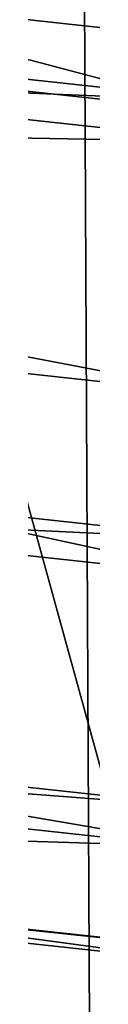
# Model space of a CAD drawing. Header units: millimetres. Extents: x -4.88 to 4.89, y -4.29 to 5.48.
# Tile 159 of 256: x -0.00205 to -0.0007, y -0.59804 to -0.5745. Entities that reach past the tile are written whole.
import ezdxf

# ---------------------------------------------------------------- set-up
doc = ezdxf.new("R2010")
doc.units = ezdxf.units.MM
doc.layers.get('0').update_dxf_attribs({"true_color": 0x5890e1})

msp = doc.modelspace()

# ---------------------------------------------------------------- meshes
at = {"color": 206, "true_color": 0x6c0888}
mesh = msp.add_polyface(dxfattribs=at)
corners = [(-4.61817455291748, 0.5942677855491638, 63.11192321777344), (-0.3076751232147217, 0.5942677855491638, 63.11192321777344), (-0.3070552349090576, 0.5745411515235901, 63.11192321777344), (-0.3076751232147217, 0.5942676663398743, 63.64631652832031), (-0.3070552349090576, 0.5745410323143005, 63.64631652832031), (-4.492310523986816, 0.3112271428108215, 63.62292098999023), (-4.609048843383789, 0.3038826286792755, 63.11192321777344), (-0.3051979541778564, 0.5548924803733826, 63.11192321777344), (-0.3051979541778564, 0.554892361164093, 63.64631652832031), (-4.46566104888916, 0.02930366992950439, 63.62292098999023), (-4.581707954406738, 0.01464360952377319, 63.11192321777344), (-0.3021106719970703, 0.5353990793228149, 63.11192321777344), (-0.3021106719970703, 0.5353990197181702, 63.64631652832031), (-4.421361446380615, -0.2503901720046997, 63.62292098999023), (-4.536259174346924, -0.2723079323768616, 63.11192321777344), (-0.2978050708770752, 0.5161380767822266, 63.11192321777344), (-0.2978050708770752, 0.5161380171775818, 63.64631652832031), (-4.359587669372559, -0.5267506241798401, 63.62292098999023), (-4.472882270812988, -0.5558395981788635, 63.11192321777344), (-0.2922987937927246, 0.4971854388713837, 63.11192321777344), (-0.2922987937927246, 0.4971853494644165, 63.64631652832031), (-4.280582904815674, -0.7986868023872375, 63.62292098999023), (-0.2856135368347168, 0.4786157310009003, 63.64631652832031), (-0.2856135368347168, 0.4786158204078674, 63.11192321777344), (-0.2777750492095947, 0.4605026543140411, 63.64631652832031), (-0.2777755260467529, 0.4605027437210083, 63.11192321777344), (-0.268815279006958, 0.4429174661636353, 63.64631652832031), (-0.268815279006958, 0.44291752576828, 63.11192321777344), (-0.2587685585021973, 0.4259296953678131, 63.64631652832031), (-0.2587685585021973, 0.4259297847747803, 63.11192321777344), (-0.2476754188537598, 0.4096059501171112, 63.64631652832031), (-0.2476754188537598, 0.4096060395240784, 63.11192321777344), (-0.2355785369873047, 0.394011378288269, 63.64631652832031), (-0.2355785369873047, 0.3940114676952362, 63.11192321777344), (-0.2225267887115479, 0.3792068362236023, 63.64631652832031), (-0.2225267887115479, 0.3792069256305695, 63.11192321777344), (-0.2085716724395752, 0.3652509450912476, 63.64631652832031), (-0.2085716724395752, 0.3652510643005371, 63.11192321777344), (-0.1937670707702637, 0.3521991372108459, 63.64631652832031), (-0.1937670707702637, 0.3521992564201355, 63.11192321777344), (-0.1781723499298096, 0.3401025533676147, 63.64631271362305), (-0.1781723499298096, 0.3401026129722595, 63.11192321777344), (-0.161848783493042, 0.3290092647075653, 63.64631652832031), (-0.161848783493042, 0.3290091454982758, 63.11192321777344), (-0.1448607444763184, 0.3189625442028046, 63.64631652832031), (-0.1448607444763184, 0.318962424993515, 63.11192321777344), (-0.1272754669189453, 0.310002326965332, 63.64631652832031), (-0.1272754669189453, 0.3100021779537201, 63.11192321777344), (-0.1091625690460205, 0.3021639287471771, 63.64631652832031), (-0.1091625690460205, 0.3021638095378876, 63.11192321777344), (-0.09059309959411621, 0.295478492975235, 63.64631652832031), (-0.09059309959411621, 0.2954785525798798, 63.11192321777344), (-0.0716402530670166, 0.2899720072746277, 63.64631652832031), (-0.0716402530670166, 0.2899720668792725, 63.11192321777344), (-0.05237913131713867, 0.2856671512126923, 63.64631652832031), (-0.05237936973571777, 0.285667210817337, 63.11192321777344), (-0.03288602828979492, 0.2825792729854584, 63.64631652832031), (-0.03288602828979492, 0.2825789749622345, 63.11192321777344), (-0.01323723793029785, 0.2807220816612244, 63.64631652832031), (-0.01323723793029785, 0.2807217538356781, 63.11192321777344), (0.006489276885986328, 0.2801022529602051, 63.64631652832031), (0.006489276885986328, 0.2801019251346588, 63.11192321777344)]
mesh.append_faces([[corners[k] for k in face] for face in [(1, 4, 2), (3, 5, 4), (2, 8, 7), (4, 9, 8), (7, 12, 11), (8, 13, 12), (11, 16, 15), (12, 17, 16), (15, 20, 19), (16, 21, 20), (19, 22, 23), (23, 24, 25), (25, 26, 27), (27, 28, 29), (29, 30, 31), (31, 32, 33), (33, 34, 35), (35, 36, 37), (37, 38, 39), (39, 40, 41), (41, 42, 43), (43, 44, 45), (45, 46, 47), (47, 48, 49), (49, 50, 51), (51, 52, 53), (53, 54, 55), (55, 56, 57), (57, 58, 59), (59, 60, 61)]], dxfattribs={"vtx0": -1, "color": 206})
mesh.append_faces([[corners[k] for k in face] for face in [(0, 1, 2), (1, 3, 4), (6, 2, 7), (2, 4, 8), (10, 7, 11), (7, 8, 12), (14, 11, 15), (11, 12, 16), (18, 15, 19), (15, 16, 20), (19, 20, 22), (23, 22, 24), (25, 24, 26), (27, 26, 28), (29, 28, 30), (31, 30, 32), (33, 32, 34), (35, 34, 36), (37, 36, 38), (39, 38, 40), (41, 40, 42), (43, 42, 44), (45, 44, 46), (47, 46, 48), (49, 48, 50), (51, 50, 52), (53, 52, 54), (55, 54, 56), (57, 56, 58), (59, 58, 60)]], dxfattribs={"vtx2": -1, "color": 206})
mesh = msp.add_polyface(dxfattribs=at)
corners = [(-4.391827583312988, -0.8348321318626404, 63.11192321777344), (-0.2922987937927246, 0.4971854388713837, 63.11192321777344), (-0.2856135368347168, 0.4786158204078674, 63.11192321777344), (-0.2922987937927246, 0.4971853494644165, 63.64631652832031), (-4.184659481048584, -1.065125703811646, 63.62292098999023), (-0.2856135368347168, 0.4786157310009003, 63.64631652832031), (-4.29341459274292, -1.108184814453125, 63.11192321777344), (-0.2777755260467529, 0.4605027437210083, 63.11192321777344), (-4.072195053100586, -1.325015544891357, 63.62292098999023), (-0.2777750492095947, 0.4605026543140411, 63.64631652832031), (-4.178031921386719, -1.374818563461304, 63.11192321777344), (-0.268815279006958, 0.44291752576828, 63.11192321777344), (-3.943633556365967, -1.577331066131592, 63.62292098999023), (-0.268815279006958, 0.4429174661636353, 63.64631652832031), (-4.046134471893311, -1.633681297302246, 63.11192321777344), (-0.2587685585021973, 0.4259297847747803, 63.11192321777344), (-3.799483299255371, -1.821076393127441, 63.62292098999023), (-0.2587685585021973, 0.4259296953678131, 63.64631652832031), (-3.89824366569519, -1.883751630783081, 63.11192321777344), (-0.2476754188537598, 0.4096060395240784, 63.11192321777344), (-3.640312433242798, -2.055289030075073, 63.62292098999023), (-0.2476754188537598, 0.4096059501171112, 63.64631652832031), (-3.734942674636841, -2.124041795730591, 63.11192321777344), (-0.2355785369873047, 0.3940114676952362, 63.11192321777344), (-3.46674919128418, -2.279045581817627, 63.62292098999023), (-0.2355785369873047, 0.394011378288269, 63.64631652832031), (-3.556875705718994, -2.353604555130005, 63.11192321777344), (-0.2225267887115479, 0.3792069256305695, 63.11192321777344), (-3.279478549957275, -2.491462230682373, 63.62292098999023), (-0.2225267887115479, 0.3792068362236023, 63.64631652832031), (-3.364745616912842, -2.571532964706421, 63.11192321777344), (-0.2085716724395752, 0.3652510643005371, 63.11192321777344), (-3.079240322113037, -2.69170069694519, 63.62292098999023), (-0.2085716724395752, 0.3652509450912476, 63.64631652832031), (-3.159311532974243, -2.776967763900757, 63.11192321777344), (-0.1937670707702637, 0.3521992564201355, 63.11192321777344), (-2.866823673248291, -2.878971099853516, 63.62292098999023), (-0.1937670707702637, 0.3521991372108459, 63.64631652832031), (-2.941382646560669, -2.969097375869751, 63.11192321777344), (-0.1781723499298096, 0.3401026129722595, 63.11192321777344), (-2.643067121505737, -3.052534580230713, 63.62292098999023), (-0.1781723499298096, 0.3401025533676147, 63.64631271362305), (-2.711820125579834, -3.147164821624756, 63.11192321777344), (-0.161848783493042, 0.3290091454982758, 63.11192321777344), (-2.471529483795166, -3.310465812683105, 63.11192321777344), (-2.408854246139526, -3.211705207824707, 63.62292098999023), (-0.161848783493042, 0.3290092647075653, 63.64631652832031), (-0.1448607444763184, 0.318962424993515, 63.11192321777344), (-2.22145938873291, -3.458357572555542, 63.11192321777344), (-2.165109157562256, -3.355855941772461, 63.62292098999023), (-0.1448607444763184, 0.3189625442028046, 63.64631652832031), (-0.1272754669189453, 0.3100021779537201, 63.11192321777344), (-1.962596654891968, -3.590254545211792, 63.11192321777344), (-1.912793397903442, -3.484417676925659, 63.62292098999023), (-0.1272754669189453, 0.310002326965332, 63.64631652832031), (-0.1091625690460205, 0.3021638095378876, 63.11192321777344), (-1.695963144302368, -3.705637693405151, 63.11192321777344), (-1.652904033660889, -3.596882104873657, 63.62292098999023), (-0.1091625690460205, 0.3021639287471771, 63.64631652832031), (-0.09059309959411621, 0.2954785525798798, 63.11192321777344), (-1.422610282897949, -3.804050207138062, 63.11192321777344), (-1.386464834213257, -3.692805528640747, 63.62292098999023), (-0.09059309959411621, 0.295478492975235, 63.64631652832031), (-0.0716402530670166, 0.2899720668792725, 63.11192321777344), (-1.143618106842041, -3.88510537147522, 63.11192321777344), (-1.114529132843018, -3.771810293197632, 63.62292098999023), (-0.0716402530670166, 0.2899720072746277, 63.64631652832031), (-0.05237936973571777, 0.285667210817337, 63.11192321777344), (-0.8600859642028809, -3.948482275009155, 63.11192321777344), (-0.8381679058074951, -3.833584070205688, 63.62292098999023), (-0.05237913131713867, 0.2856671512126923, 63.64631652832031), (-0.03288602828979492, 0.2825789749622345, 63.11192321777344), (-0.573134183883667, -3.99393105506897, 63.11192321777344), (-0.558474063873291, -3.877884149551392, 63.62292098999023), (-0.03288602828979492, 0.2825792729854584, 63.64631652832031), (-0.01323723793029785, 0.2807217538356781, 63.11192321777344), (-0.2765510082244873, -3.90453314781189, 63.62292098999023), (-0.01323723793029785, 0.2807220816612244, 63.64631652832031), (-0.28389573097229, -4.0212721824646, 63.11192321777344), (0.006489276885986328, 0.2801019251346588, 63.11192321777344), (0.00648951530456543, -3.913428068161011, 63.62292098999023), (0.006489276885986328, 0.2801022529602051, 63.64631652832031)]
mesh.append_faces([[corners[k] for k in face] for face in [(3, 4, 5), (5, 8, 9), (9, 12, 13), (13, 16, 17), (17, 20, 21), (21, 24, 25), (25, 28, 29), (29, 32, 33), (33, 36, 37), (37, 40, 41), (42, 43, 44), (41, 45, 46), (44, 47, 48), (46, 49, 50), (48, 51, 52), (50, 53, 54), (52, 55, 56), (54, 57, 58), (56, 59, 60), (58, 61, 62), (60, 63, 64), (62, 65, 66), (64, 67, 68), (66, 69, 70), (68, 71, 72), (70, 73, 74), (74, 76, 77), (77, 80, 81)]], dxfattribs={"vtx0": -1, "color": 206})
mesh.append_faces([[corners[k] for k in face] for face in [(0, 1, 2), (6, 2, 7), (10, 7, 11), (14, 11, 15), (18, 15, 19), (22, 19, 23), (26, 23, 27), (30, 27, 31), (34, 31, 35), (38, 35, 39), (37, 36, 40), (42, 39, 43), (41, 40, 45), (44, 43, 47), (46, 45, 49), (48, 47, 51), (50, 49, 53), (52, 51, 55), (54, 53, 57), (56, 55, 59), (58, 57, 61), (60, 59, 63), (62, 61, 65), (64, 63, 67), (66, 65, 69), (68, 67, 71), (70, 69, 73), (72, 71, 75), (74, 73, 76), (78, 75, 79), (77, 76, 80)]], dxfattribs={"vtx2": -1, "color": 206})
mesh = msp.add_polyface(dxfattribs=at)
corners = [(-1.183853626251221, -4.041811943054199, 63.15747451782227), (-0.8883390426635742, -4.096590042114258, 63.15002822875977), (-0.89040207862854, -4.107405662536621, 63.15747451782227), (-1.18111515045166, -4.031147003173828, 63.15002822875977), (-0.8861451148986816, -4.085089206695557, 63.14316177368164), (-1.178203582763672, -4.019806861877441, 63.14316177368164), (-0.8838181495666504, -4.072889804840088, 63.13690185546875), (-1.175114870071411, -4.007777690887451, 63.13690185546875), (-0.881354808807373, -4.059978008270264, 63.13127517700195), (-1.17184591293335, -3.99504542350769, 63.13127517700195), (-0.8787531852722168, -4.046339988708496, 63.12630844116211), (-1.168393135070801, -3.981597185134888, 63.12630844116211), (-0.8760104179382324, -4.031961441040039, 63.12203216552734), (-1.164752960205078, -3.967419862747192, 63.12203216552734), (-0.8731238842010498, -4.016829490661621, 63.11847305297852), (-1.160921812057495, -3.952498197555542, 63.11847305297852), (-0.8700907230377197, -4.00092887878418, 63.11565399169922), (-1.156896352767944, -3.936820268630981, 63.11565399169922), (-0.8669083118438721, -3.984246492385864, 63.11360168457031), (-1.15267276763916, -3.920370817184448, 63.11360168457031), (-0.8635745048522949, -3.966768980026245, 63.11235046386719), (-1.148247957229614, -3.903136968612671, 63.11235046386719), (-0.8600859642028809, -3.948482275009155, 63.11192321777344), (-1.114529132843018, -3.771810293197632, 63.62292098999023), (-0.8644692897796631, -3.971461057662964, 63.97383117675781), (-0.8381679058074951, -3.833584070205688, 63.62292098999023), (-1.149435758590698, -3.907763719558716, 63.97383117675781), (-0.8557019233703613, -3.925502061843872, 65.01727294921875), (-1.137799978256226, -3.862445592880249, 65.01727294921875), (-0.9083049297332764, -4.201255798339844, 65.22996520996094), (-0.5873603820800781, -4.106542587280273, 63.13127517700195), (-0.5856201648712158, -4.092767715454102, 63.12630844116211), (-0.5837855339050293, -4.078245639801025, 63.12203216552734), (-0.5818548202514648, -4.062962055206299, 63.11847305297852), (-0.5798261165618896, -4.046902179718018, 63.11565399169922), (-0.5776975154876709, -4.030053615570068, 63.11360168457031), (-0.575467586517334, -4.012401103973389, 63.11235046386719), (-0.573134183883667, -3.99393105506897, 63.11192321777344), (-0.576066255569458, -4.017139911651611, 63.97383117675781), (-0.558474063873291, -3.877884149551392, 63.62292098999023), (-0.5702018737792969, -3.970721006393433, 65.01727294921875), (-0.6053860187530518, -4.249233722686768, 65.22996520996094), (-0.2882645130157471, -4.090713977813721, 63.11847305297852), (-0.287247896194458, -4.074559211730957, 63.11565399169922), (-0.2861816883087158, -4.057609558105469, 63.11360168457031), (-0.2850644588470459, -4.039852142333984, 63.11235046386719), (-0.28389573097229, -4.0212721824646, 63.11192321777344), (-0.01323723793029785, 0.2807217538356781, 63.11192321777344), (-0.2853641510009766, -4.044619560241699, 63.97383117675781), (-0.2765510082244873, -3.90453314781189, 63.62292098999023), (-0.282426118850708, -3.997923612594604, 65.01727294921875), (-0.3000528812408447, -4.278096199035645, 65.22996520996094), (0.00648951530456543, -4.083790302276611, 63.11565399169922), (0.00648951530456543, -4.066807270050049, 63.11360168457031), (0.00648951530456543, -4.049014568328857, 63.11235046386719), (0.00648951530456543, -4.030397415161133, 63.11192321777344), (0.006489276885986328, 0.2801019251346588, 63.11192321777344), (0.00648951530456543, -4.053791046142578, 63.97383117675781), (0.00648951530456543, -3.913428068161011, 63.62292098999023), (0.006489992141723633, -4.007003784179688, 65.01727294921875)]
mesh.append_faces([[corners[k] for k in face] for face in [(0, 1, 2), (3, 4, 1), (5, 6, 4), (7, 8, 6), (9, 10, 8), (11, 12, 10), (13, 14, 12), (15, 16, 14), (17, 18, 16), (19, 20, 18), (21, 22, 20), (23, 24, 25), (26, 27, 24), (28, 29, 27), (10, 32, 31), (12, 33, 32), (14, 34, 33), (16, 35, 34), (18, 36, 35), (20, 37, 36), (25, 38, 39), (24, 40, 38), (27, 41, 40), (33, 43, 42), (34, 44, 43), (35, 45, 44), (36, 46, 45), (37, 47, 46), (39, 48, 49), (38, 50, 48), (40, 51, 50), (43, 53, 52), (44, 54, 53), (45, 55, 54), (46, 56, 55), (49, 57, 58), (48, 59, 57)]], dxfattribs={"vtx0": -1, "color": 206})
mesh.append_faces([[corners[k] for k in face] for face in [(6, 8, 30), (8, 10, 31), (10, 12, 32), (12, 14, 33), (14, 16, 34), (16, 18, 35), (18, 20, 36), (20, 22, 37), (25, 24, 38), (24, 27, 40), (32, 33, 42), (33, 34, 43), (34, 35, 44), (35, 36, 45), (36, 37, 46), (39, 38, 48), (38, 40, 50), (42, 43, 52), (43, 44, 53), (44, 45, 54), (45, 46, 55), (49, 48, 57), (48, 50, 59)]], dxfattribs={"vtx2": -1, "color": 206})
mesh = msp.add_polyface(dxfattribs=at)
corners = [(1.192092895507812e-07, -0.7661779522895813, -7.897031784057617), (1.192092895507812e-07, -0.05204856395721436, -7.897032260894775), (-0.003268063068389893, -0.05194587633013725, -7.897032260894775), (5.960464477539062e-08, -0.05204861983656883, -8.298449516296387), (-0.003268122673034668, -0.05194593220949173, -8.298449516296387), (-0.04689186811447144, -0.7453257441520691, -8.280876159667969), (-0.04810869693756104, -0.7646660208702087, -7.897031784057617), (-0.006523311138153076, -0.05163818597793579, -7.897032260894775), (-0.006523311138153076, -0.05163824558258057, -8.298449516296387), (-0.09359872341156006, -0.7409106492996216, -8.280876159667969), (-0.09602749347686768, -0.7601364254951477, -7.897031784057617), (-0.009752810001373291, -0.05112673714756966, -7.897032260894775), (-0.009752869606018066, -0.05112673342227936, -8.298449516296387), (-0.1399362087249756, -0.7335715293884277, -8.280876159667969), (-0.1435673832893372, -0.7526067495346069, -7.897031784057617), (-0.01294386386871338, -0.05041338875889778, -7.897032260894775), (-0.01294386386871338, -0.05041338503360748, -8.298449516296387), (-0.1857213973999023, -0.7233372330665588, -8.280876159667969), (-0.1905406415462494, -0.7421069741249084, -7.897031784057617), (-0.01608377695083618, -0.04950118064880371, -7.897032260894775), (-0.01608377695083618, -0.04950117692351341, -8.298449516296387), (-0.2307736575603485, -0.7102484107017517, -8.280876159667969), (-0.01916021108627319, -0.04839358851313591, -8.298449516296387), (-0.01916021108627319, -0.04839355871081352, -7.897032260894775), (-0.02216100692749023, -0.04709501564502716, -8.298449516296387), (-0.02216100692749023, -0.04709498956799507, -7.897032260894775), (-0.02507448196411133, -0.04561061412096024, -8.298449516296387), (-0.02507442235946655, -0.04561058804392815, -7.897032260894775), (-0.02788877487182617, -0.04394615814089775, -8.298449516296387), (-0.02788877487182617, -0.04394612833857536, -7.897032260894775), (-0.0305931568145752, -0.04210827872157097, -8.298449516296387), (-0.0305931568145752, -0.04210828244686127, -7.897032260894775), (-0.03317677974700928, -0.04010424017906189, -8.298449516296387), (-0.03317677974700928, -0.04010424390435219, -7.897032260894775), (-0.03562945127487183, -0.03794191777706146, -8.298449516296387), (-0.03562945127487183, -0.03794192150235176, -7.897032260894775), (-0.03794163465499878, -0.03562984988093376, -8.298449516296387), (-0.037941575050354, -0.03562985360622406, -7.897032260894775), (-0.0401039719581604, -0.03317718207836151, -8.298449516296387), (-0.04010385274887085, -0.03317718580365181, -7.897032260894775), (-0.04210799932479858, -0.03059359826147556, -8.298449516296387), (-0.04210799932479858, -0.03059360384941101, -7.897032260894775), (-0.04394590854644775, -0.02788917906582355, -8.298449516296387), (-0.04394584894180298, -0.027889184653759, -7.897032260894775), (-0.04561030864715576, -0.02507478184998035, -8.298449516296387), (-0.04561024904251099, -0.0250747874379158, -7.897032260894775), (-0.04709476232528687, -0.02216143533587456, -8.298449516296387), (-0.04709476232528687, -0.02216144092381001, -7.897032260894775), (-0.04839342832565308, -0.01916060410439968, -8.298449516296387), (-0.04839342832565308, -0.01916060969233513, -7.897032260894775), (-0.04950094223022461, -0.01608413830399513, -8.298449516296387), (-0.04950094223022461, -0.01608414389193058, -7.897032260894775), (-0.05041319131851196, -0.01294419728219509, -8.298449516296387), (-0.05041319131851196, -0.01294420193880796, -7.897032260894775), (-0.05112648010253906, -0.009753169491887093, -8.298449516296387), (-0.05112648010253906, -0.009753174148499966, -7.897032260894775), (-0.05163800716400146, -0.006523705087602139, -8.298449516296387), (-0.05163800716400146, -0.006523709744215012, -7.897032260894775), (-0.05194568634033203, -0.003268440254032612, -8.298449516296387), (-0.05194568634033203, -0.003268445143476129, -7.897032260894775), (-0.05204838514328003, -3.08565432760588e-07, -8.298449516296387), (-0.05204838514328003, -3.121929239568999e-07, -7.897032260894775)]
mesh.append_faces([[corners[k] for k in face] for face in [(1, 4, 2), (3, 5, 4), (2, 8, 7), (4, 9, 8), (7, 12, 11), (8, 13, 12), (11, 16, 15), (12, 17, 16), (15, 20, 19), (16, 21, 20), (19, 22, 23), (23, 24, 25), (25, 26, 27), (27, 28, 29), (29, 30, 31), (31, 32, 33), (33, 34, 35), (35, 36, 37), (37, 38, 39), (39, 40, 41), (41, 42, 43), (43, 44, 45), (45, 46, 47), (47, 48, 49), (49, 50, 51), (51, 52, 53), (53, 54, 55), (55, 56, 57), (57, 58, 59), (59, 60, 61)]], dxfattribs={"vtx0": -1, "color": 206})
mesh.append_faces([[corners[k] for k in face] for face in [(0, 1, 2), (1, 3, 4), (6, 2, 7), (2, 4, 8), (10, 7, 11), (7, 8, 12), (14, 11, 15), (11, 12, 16), (18, 15, 19), (15, 16, 20), (19, 20, 22), (23, 22, 24), (25, 24, 26), (27, 26, 28), (29, 28, 30), (31, 30, 32), (33, 32, 34), (35, 34, 36), (37, 36, 38), (39, 38, 40), (41, 40, 42), (43, 42, 44), (45, 44, 46), (47, 46, 48), (49, 48, 50), (51, 50, 52), (53, 52, 54), (55, 54, 56), (57, 56, 58), (59, 58, 60)]], dxfattribs={"vtx2": -1, "color": 206})
mesh = msp.add_polyface(dxfattribs=at)
corners = [(1.192092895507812e-07, -0.7661779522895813, -7.897031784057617), (-0.003268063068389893, -0.05194587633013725, -7.897032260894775), (-0.04810869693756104, -0.7646660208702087, -7.897031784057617), (5.960464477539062e-08, -0.05204861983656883, -8.298449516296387), (5.960464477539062e-08, -0.7467994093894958, -8.280876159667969), (-0.04689186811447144, -0.7453257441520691, -8.280876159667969), (-0.006523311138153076, -0.05163818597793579, -7.897032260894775), (-0.09602749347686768, -0.7601364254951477, -7.897031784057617), (-0.003268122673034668, -0.05194593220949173, -8.298449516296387), (-0.09359872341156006, -0.7409106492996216, -8.280876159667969), (-0.009752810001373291, -0.05112673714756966, -7.897032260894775), (-0.1435673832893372, -0.7526067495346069, -7.897031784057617), (-0.006523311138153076, -0.05163824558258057, -8.298449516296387), (-0.1399362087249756, -0.7335715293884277, -8.280876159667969), (-0.01294386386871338, -0.05041338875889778, -7.897032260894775), (-0.1905406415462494, -0.7421069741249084, -7.897031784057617), (-0.009752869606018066, -0.05112673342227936, -8.298449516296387), (-0.1857213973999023, -0.7233372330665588, -8.280876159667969), (-0.01608377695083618, -0.04950118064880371, -7.897032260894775), (-0.2367619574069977, -0.7286784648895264, -7.897031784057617), (-0.01294386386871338, -0.05041338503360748, -8.298449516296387), (-0.2307736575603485, -0.7102484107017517, -8.280876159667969), (-0.01916021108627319, -0.04839355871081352, -7.897032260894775), (-0.2820488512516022, -0.712374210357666, -7.897031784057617), (-0.01608377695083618, -0.04950117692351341, -8.298449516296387), (-0.2749151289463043, -0.6943564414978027, -8.280876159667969), (-0.02216100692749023, -0.04709498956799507, -7.897032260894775), (-0.3262226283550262, -0.6932584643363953, -7.897031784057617), (-0.01916021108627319, -0.04839358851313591, -8.298449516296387), (-0.3179716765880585, -0.6757242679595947, -8.280876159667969), (-0.02507442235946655, -0.04561058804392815, -7.897032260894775), (-0.3691089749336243, -0.6714068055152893, -7.897031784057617), (-0.02216100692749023, -0.04709501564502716, -8.298449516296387), (-0.3597733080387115, -0.6544252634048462, -8.280876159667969), (-0.02788877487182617, -0.04394612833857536, -7.897032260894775), (-0.4105383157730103, -0.6469055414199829, -7.897031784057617), (-0.02507448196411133, -0.04561061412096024, -8.298449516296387), (-0.4001548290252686, -0.6305437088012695, -8.280876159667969), (-0.4152780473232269, -0.6543741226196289, -7.899833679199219), (-0.4538935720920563, -0.6247309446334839, -7.898294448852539), (-0.4555473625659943, -0.6270071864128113, -7.899833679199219), (-0.4137704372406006, -0.6519985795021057, -7.898294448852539), (-0.4521609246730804, -0.6223461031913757, -7.897353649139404), (-0.4121909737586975, -0.6495096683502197, -7.897353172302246), (-0.4503480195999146, -0.6198508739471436, -7.897031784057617), (-0.0305931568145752, -0.04210828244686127, -7.897032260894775), (-0.02788877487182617, -0.04394615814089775, -8.298449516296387), (-0.4389576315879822, -0.6041733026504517, -8.280877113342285), (-0.4126150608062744, -0.6501779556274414, -8.544468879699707), (-0.45262610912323, -0.622986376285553, -8.544468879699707), (-0.4480700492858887, -0.6167153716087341, -10.83539962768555), (-0.4689261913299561, -0.6454215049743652, -7.950438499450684), (-0.4680493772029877, -0.6442146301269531, -7.943661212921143), (-0.5075763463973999, -0.6135543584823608, -7.943661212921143), (-0.4671087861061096, -0.6429200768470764, -7.937257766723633), (-0.5065563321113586, -0.6123213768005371, -7.937257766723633), (-0.4661030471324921, -0.6415358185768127, -7.931249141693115), (-0.5054656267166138, -0.611003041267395, -7.931249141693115), (-0.4650307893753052, -0.6400599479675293, -7.925655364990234), (-0.5043028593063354, -0.6095974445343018, -7.925655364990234), (-0.4638906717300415, -0.6384906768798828, -7.920496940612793), (-0.5030664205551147, -0.6081028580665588, -7.920496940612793), (-0.4626812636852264, -0.6368260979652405, -7.915794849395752), (-0.501754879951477, -0.606517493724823, -7.915794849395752), (-0.4614012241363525, -0.6350643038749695, -7.911568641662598), (-0.5003668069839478, -0.604839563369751, -7.911568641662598), (-0.4600492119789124, -0.633203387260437, -7.907838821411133), (-0.4989005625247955, -0.60306715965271, -7.907838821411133), (-0.4586237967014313, -0.631241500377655, -7.904626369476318), (-0.4973547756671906, -0.601198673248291, -7.904626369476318), (-0.4571236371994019, -0.629176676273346, -7.901950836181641), (-0.4957279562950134, -0.5992321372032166, -7.901950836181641), (-0.4940185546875, -0.5971658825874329, -7.899833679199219), (-0.4922251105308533, -0.5949979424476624, -7.898294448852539), (-0.4903461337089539, -0.5927265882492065, -7.897353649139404), (-0.4883801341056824, -0.5903501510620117, -7.897031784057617), (-0.03317677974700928, -0.04010424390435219, -7.897032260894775), (-0.0305931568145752, -0.04210827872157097, -8.298449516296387), (-0.47602778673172, -0.5754187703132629, -8.280877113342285), (-0.4908505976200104, -0.5933364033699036, -8.544468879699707), (-0.4859097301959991, -0.5873639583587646, -10.83539962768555), (-0.4754070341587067, -0.6543415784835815, -10.99516296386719), (-0.5155553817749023, -0.6231993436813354, -10.99516296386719), (-0.03562945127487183, -0.03794192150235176, -7.897032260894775), (-0.5244848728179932, -0.5585196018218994, -7.897031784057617), (-0.03317677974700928, -0.04010424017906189, -8.298449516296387), (-0.511219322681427, -0.5443932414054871, -8.280877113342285), (-0.037941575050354, -0.03562985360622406, -7.897032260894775), (-0.5585196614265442, -0.5244848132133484, -7.897031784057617), (-0.03562945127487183, -0.03794191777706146, -8.298449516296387), (-0.5443933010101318, -0.5112192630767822, -8.280877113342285), (-0.04010385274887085, -0.03317718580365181, -7.897032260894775), (-0.5903499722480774, -0.4883803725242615, -7.897031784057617), (-0.03794163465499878, -0.03562984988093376, -8.298449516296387), (-0.5754185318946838, -0.4760280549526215, -8.280877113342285), (-0.04210799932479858, -0.03059360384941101, -7.897032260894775), (-0.6198506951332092, -0.450348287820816, -7.897031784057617)]
mesh.append_faces([[corners[k] for k in face] for face in [(0, 1, 2), (2, 6, 7), (7, 10, 11), (11, 14, 15), (15, 18, 19), (19, 22, 23), (23, 26, 27), (27, 30, 31), (31, 34, 35), (38, 39, 40), (41, 42, 39), (43, 44, 42), (35, 45, 44), (37, 49, 47), (48, 50, 49), (68, 71, 69), (70, 72, 71), (40, 73, 72), (39, 74, 73), (42, 75, 74), (44, 76, 75), (47, 79, 78), (49, 80, 79), (50, 82, 80), (75, 83, 84), (84, 87, 88), (88, 91, 92), (92, 95, 96)]], dxfattribs={"vtx0": -1, "color": 206})
mesh.append_faces([[corners[k] for k in face] for face in [(3, 4, 5), (8, 5, 9), (12, 9, 13), (16, 13, 17), (20, 17, 21), (24, 21, 25), (28, 25, 29), (32, 29, 33), (36, 33, 37), (46, 37, 47), (37, 48, 49), (51, 52, 53), (52, 54, 55), (54, 56, 57), (56, 58, 59), (58, 60, 61), (60, 62, 63), (62, 64, 65), (64, 66, 67), (66, 68, 69), (68, 70, 71), (70, 40, 72), (40, 39, 73), (39, 42, 74), (42, 44, 75), (77, 47, 78), (47, 49, 79), (49, 50, 80), (50, 81, 82), (85, 78, 86), (89, 86, 90), (93, 90, 94)]], dxfattribs={"vtx2": -1, "color": 206})
at = {"color": 213, "true_color": 0xc458e1}
mesh = msp.add_polyface(dxfattribs=at)
corners = [(7.152557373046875e-07, -0.5942050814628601, -9.400459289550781), (7.152557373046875e-07, -0.4846972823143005, -9.391846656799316), (-0.0304335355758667, -0.483740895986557, -9.391846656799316), (8.344650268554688e-07, -0.3729406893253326, -9.384832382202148), (-0.02341628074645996, -0.3722048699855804, -9.384832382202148), (8.344650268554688e-07, -0.4314976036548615, -9.753114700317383), (8.344650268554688e-07, -0.5278117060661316, -9.78031063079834), (-0.03314065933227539, -0.5267702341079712, -9.78031063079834), (-0.02709305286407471, -0.4306462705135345, -9.753114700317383), (-0.03730964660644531, -0.5930326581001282, -9.400459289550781), (-0.06074798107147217, -0.4808754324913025, -9.391846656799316), (-0.04674112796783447, -0.370000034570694, -9.384832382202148), (-0.06615161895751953, -0.5236498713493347, -9.78031063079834), (-0.05408024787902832, -0.4280951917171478, -9.753114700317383), (-0.07447302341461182, -0.589519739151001, -9.400459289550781), (-0.09082245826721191, -0.4761120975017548, -9.391846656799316), (-0.06988120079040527, -0.3663350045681, -9.384832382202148), (-0.09890115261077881, -0.5184628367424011, -9.78031063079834), (-0.08085370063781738, -0.4238547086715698, -9.753114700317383), (-0.111342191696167, -0.5836802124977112, -9.400459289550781), (-0.1205387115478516, -0.4694698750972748, -9.391846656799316), (-0.1477721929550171, -0.5755372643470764, -9.400459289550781), (-0.09274590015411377, -0.3612242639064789, -9.384832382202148), (-0.1312606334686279, -0.5112297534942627, -9.78031063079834), (-0.1073082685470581, -0.4179415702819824, -9.753114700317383), (-0.1497790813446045, -0.4609746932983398, -9.391846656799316), (-0.1836187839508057, -0.5651228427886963, -9.400459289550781), (-0.1152443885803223, -0.35468789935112, -9.384832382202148), (-0.1631019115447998, -0.5019789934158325, -9.78031063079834), (-0.1333394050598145, -0.4103788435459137, -9.753114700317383), (-0.1928354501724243, -0.5934892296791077, -9.807679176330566), (-0.1784284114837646, -0.45066037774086, -9.391846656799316), (-0.2187409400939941, -0.5524781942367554, -9.400459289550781), (-0.1372880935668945, -0.3467517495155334, -9.384832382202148), (-0.1942998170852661, -0.4907471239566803, -9.78031063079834), (-0.1588441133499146, -0.4011965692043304, -9.753114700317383), (-0.2297205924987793, -0.5802098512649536, -9.807679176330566), (-0.2063735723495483, -0.4385675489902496, -9.391846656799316), (-0.1587898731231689, -0.3374470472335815, -9.384832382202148), (-0.2247307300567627, -0.4775785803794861, -9.78031063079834), (-0.1837221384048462, -0.3904310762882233, -9.753114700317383), (-0.2542747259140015, -0.4625251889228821, -9.78031063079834), (-0.2078750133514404, -0.3781245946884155, -9.753114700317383)]
mesh.append_faces([[corners[k] for k in face] for face in [(1, 4, 2), (5, 7, 8), (2, 11, 10), (8, 12, 13), (10, 16, 15), (13, 17, 18), (19, 20, 21), (15, 22, 20), (18, 23, 24), (21, 25, 26), (20, 27, 25), (24, 28, 29), (23, 30, 28), (26, 31, 32), (25, 33, 31), (29, 34, 35), (28, 36, 34), (31, 38, 37), (35, 39, 40), (40, 41, 42)]], dxfattribs={"vtx0": -1, "color": 213})
mesh.append_faces([[corners[k] for k in face] for face in [(0, 1, 2), (1, 3, 4), (5, 6, 7), (9, 2, 10), (2, 4, 11), (8, 7, 12), (14, 10, 15), (10, 11, 16), (13, 12, 17), (19, 15, 20), (18, 17, 23), (21, 20, 25), (24, 23, 28), (26, 25, 31), (29, 28, 34), (32, 31, 37), (35, 34, 39)]], dxfattribs={"vtx2": -1, "color": 213})
at = {"color": 18, "true_color": 0x000000}
mesh = msp.add_polyface(dxfattribs=at)
corners = [(0.00264325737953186, -0.5103152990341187, -14.05841636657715), (-0.08875977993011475, -0.5003741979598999, -14.05841636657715), (-0.09236611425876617, -0.5202007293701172, -14.37745571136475), (0.002643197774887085, -0.5305340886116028, -14.37745571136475), (-0.09569957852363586, -0.5385271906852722, -14.68737602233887), (0.00264313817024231, -0.5492230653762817, -14.68737602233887), (-0.09848734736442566, -0.5538533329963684, -14.97905540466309), (0.002643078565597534, -0.5648524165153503, -14.97905540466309), (-0.1007293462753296, -0.5661793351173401, -15.25249671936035), (0.002643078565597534, -0.5774222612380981, -15.25249671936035), (-0.1024256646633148, -0.5755050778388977, -15.50769805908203), (0.002643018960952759, -0.5869325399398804, -15.50769805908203), (-0.1035762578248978, -0.5818305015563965, -15.74465942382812), (0.002642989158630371, -0.5933830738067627, -15.74465942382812), (-0.1041811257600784, -0.585155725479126, -15.96338272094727), (0.002642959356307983, -0.596774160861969, -15.96338272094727), (-0.1042402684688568, -0.5854807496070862, -16.16386413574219), (0.002642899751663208, -0.5971055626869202, -16.16386413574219), (-0.1037536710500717, -0.5828055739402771, -16.34610748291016), (0.002642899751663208, -0.5943774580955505, -16.34610748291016), (-0.1025878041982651, -0.5763958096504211, -16.5080394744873), (0.002642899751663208, -0.5878408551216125, -16.5080394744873), (-0.100609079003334, -0.5655171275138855, -16.6475887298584), (0.00264286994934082, -0.5767470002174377, -16.6475887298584), (-0.09781748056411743, -0.5501695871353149, -16.76475715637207), (0.00264286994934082, -0.5610958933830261, -16.76475715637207), (-0.09421305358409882, -0.5303532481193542, -16.85954284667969), (0.002642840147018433, -0.5408874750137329, -16.85954284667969), (-0.08999612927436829, -0.5071694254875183, -16.93505477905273), (0.002642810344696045, -0.5172450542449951, -16.93505477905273), (-0.08536705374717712, -0.4817197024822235, -16.99439811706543), (0.002642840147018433, -0.4912918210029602, -16.99439811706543), (-0.0897662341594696, -0.50589919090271, -25.6685619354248), (0.002641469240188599, -0.5159499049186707, -25.6685619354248), (0.002641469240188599, -0.4673202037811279, -25.64297103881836), (-0.0965435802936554, -0.5431594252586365, -25.69252014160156), (0.002641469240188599, -0.5539472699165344, -25.69252014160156), (-0.1005591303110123, -0.5652360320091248, -25.71652412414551), (0.002641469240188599, -0.5764606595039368, -25.71652412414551), (-0.1018129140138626, -0.5721290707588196, -25.74057769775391), (0.002641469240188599, -0.5834901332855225, -25.74057579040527), (-0.1003049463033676, -0.563838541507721, -25.76467704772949), (0.002641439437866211, -0.5750354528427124, -25.76467704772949), (-0.0966121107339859, -0.5435360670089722, -25.78770446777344), (0.002641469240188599, -0.5543313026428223, -25.7877025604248), (-0.09131129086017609, -0.5143934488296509, -25.80853271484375), (0.002641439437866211, -0.5246121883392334, -25.80853271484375), (-0.08440250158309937, -0.4764106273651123, -25.82716178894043), (0.002641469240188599, -0.4858779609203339, -25.82716178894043)]
mesh.append_faces([[corners[k] for k in face] for face in [(0, 1, 2), (2, 3, 0), (4, 5, 3), (3, 2, 4), (5, 4, 6), (6, 7, 5), (8, 9, 7), (7, 6, 8), (9, 8, 10), (10, 11, 9), (12, 13, 11), (14, 15, 13), (16, 17, 15), (18, 19, 17), (20, 21, 19), (21, 20, 22), (22, 23, 21), (24, 25, 23), (23, 22, 24), (25, 24, 26), (26, 27, 25), (28, 29, 27), (27, 26, 28), (29, 28, 30), (30, 31, 29), (32, 33, 34), (35, 36, 33), (33, 32, 35), (36, 35, 37), (37, 38, 36), (39, 40, 38), (38, 37, 39), (40, 39, 41), (41, 42, 40), (43, 44, 42), (42, 41, 43), (44, 43, 45), (45, 46, 44), (47, 48, 46), (46, 45, 47)]], dxfattribs={"vtx2": -1, "color": 18})
at = {"color": 213, "true_color": 0xc458e1}
mesh = msp.add_polyface(dxfattribs=at)
corners = [(7.152557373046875e-07, -0.7015780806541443, -9.410802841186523), (7.152557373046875e-07, -0.5942050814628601, -9.400459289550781), (-0.03730964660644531, -0.5930326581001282, -9.400459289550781), (-0.04405176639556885, -0.7001937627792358, -9.410802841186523), (-0.0304335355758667, -0.483740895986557, -9.391846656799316), (8.344650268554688e-07, -0.5278117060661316, -9.78031063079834), (8.344650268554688e-07, -0.6240313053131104, -9.807680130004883), (-0.03918242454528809, -0.6227999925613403, -9.807680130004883), (-0.03314065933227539, -0.5267702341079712, -9.78031063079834), (8.344650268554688e-07, -0.7201330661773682, -9.835264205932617), (-0.04521656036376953, -0.7187120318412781, -9.835264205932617), (-0.07447302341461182, -0.589519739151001, -9.400459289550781), (-0.08793044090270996, -0.6960460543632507, -9.410802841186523), (-0.06074798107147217, -0.4808754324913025, -9.391846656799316), (-0.07821106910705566, -0.619110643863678, -9.807680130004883), (-0.06615161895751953, -0.5236498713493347, -9.78031063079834), (-0.09025585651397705, -0.7144545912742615, -9.835264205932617), (-0.111342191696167, -0.5836802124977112, -9.400459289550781), (-0.1314618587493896, -0.6891513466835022, -9.410802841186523), (-0.09082245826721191, -0.4761120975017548, -9.391846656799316), (-0.1169309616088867, -0.6129780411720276, -9.807679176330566), (-0.09890115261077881, -0.5184628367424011, -9.78031063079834), (-0.1349385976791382, -0.707377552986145, -9.835264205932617), (-0.151202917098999, -0.7926371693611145, -9.423009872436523), (-0.1744747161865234, -0.6795369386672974, -9.410802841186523), (-0.1477721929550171, -0.5755372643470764, -9.400459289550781), (-0.1551895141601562, -0.6044264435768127, -9.807679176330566), (-0.1312606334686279, -0.5112297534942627, -9.78031063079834), (-0.1790890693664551, -0.6975089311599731, -9.835264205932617), (-0.2006747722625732, -0.7815790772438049, -9.423009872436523), (-0.2167990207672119, -0.6672406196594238, -9.410802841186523), (-0.1836187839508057, -0.5651228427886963, -9.400459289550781), (-0.1928354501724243, -0.5934892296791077, -9.807679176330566), (-0.2225326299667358, -0.6848874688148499, -9.835264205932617), (-0.2521859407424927, -0.7761507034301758, -9.863107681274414), (-0.2187409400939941, -0.5524781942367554, -9.400459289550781), (-0.1631019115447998, -0.5019789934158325, -9.78031063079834), (-0.2297205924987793, -0.5802098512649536, -9.807679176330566)]
mesh.append_faces([[corners[k] for k in face] for face in [(0, 2, 3), (1, 4, 2), (5, 7, 8), (6, 10, 7), (3, 11, 12), (2, 13, 11), (8, 14, 15), (7, 16, 14), (12, 17, 18), (11, 19, 17), (15, 20, 21), (14, 22, 20), (18, 25, 24), (21, 26, 27), (20, 28, 26), (24, 31, 30), (26, 33, 32), (28, 34, 33)]], dxfattribs={"vtx0": -1, "color": 213})
mesh.append_faces([[corners[k] for k in face] for face in [(0, 1, 2), (5, 6, 7), (6, 9, 10), (3, 2, 11), (8, 7, 14), (7, 10, 16), (12, 11, 17), (15, 14, 20), (14, 16, 22), (23, 18, 24), (18, 17, 25), (21, 20, 26), (20, 22, 28), (29, 24, 30), (24, 25, 31), (27, 26, 32), (26, 28, 33), (30, 31, 35), (36, 32, 37)]], dxfattribs={"vtx2": -1, "color": 213})
at = {"color": 18, "true_color": 0x000000}
mesh = msp.add_polyface(dxfattribs=at)
corners = [(-0.1837594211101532, -0.4899870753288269, -14.37745571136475), (-0.09236611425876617, -0.5202007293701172, -14.37745571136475), (-0.08875977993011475, -0.5003741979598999, -14.05841636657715), (-0.190299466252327, -0.5072534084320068, -14.68737602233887), (-0.09569957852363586, -0.5385271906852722, -14.68737602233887), (-0.195768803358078, -0.5216930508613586, -14.97905540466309), (-0.09848734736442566, -0.5538533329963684, -14.97905540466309), (-0.2001674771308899, -0.5333059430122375, -15.25249671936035), (-0.1007293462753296, -0.5661793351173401, -15.25249671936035), (-0.2034954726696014, -0.5420923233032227, -15.50769805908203), (-0.1024256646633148, -0.5755050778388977, -15.50769805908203), (-0.205752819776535, -0.5480518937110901, -15.74465942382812), (-0.1035762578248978, -0.5818305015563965, -15.74465942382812), (0.002643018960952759, -0.5869325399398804, -15.50769805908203), (0.002642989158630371, -0.5933830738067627, -15.74465942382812), (-0.1041811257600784, -0.585155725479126, -15.96338272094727), (-0.2069394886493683, -0.5511847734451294, -15.96338272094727), (-0.2070554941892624, -0.5514910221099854, -16.16386413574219), (-0.1042402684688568, -0.5854807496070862, -16.16386413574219), (0.002642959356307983, -0.596774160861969, -15.96338272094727), (0.002642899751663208, -0.5971055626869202, -16.16386413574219), (-0.1037536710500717, -0.5828055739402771, -16.34610748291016), (-0.2061008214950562, -0.5489705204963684, -16.34610748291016), (-0.2038134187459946, -0.5429315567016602, -16.5080394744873), (-0.1025878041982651, -0.5763958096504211, -16.5080394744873), (0.002642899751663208, -0.5943774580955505, -16.34610748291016), (-0.199931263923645, -0.5326820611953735, -16.6475887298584), (-0.100609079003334, -0.5655171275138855, -16.6475887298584), (-0.1944543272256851, -0.5182223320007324, -16.76475715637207), (-0.09781748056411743, -0.5501695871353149, -16.76475715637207), (-0.1873826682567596, -0.4995522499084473, -16.85954284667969), (-0.09421305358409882, -0.5303532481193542, -16.85954284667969), (-0.1791093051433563, -0.4777094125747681, -16.93505477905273), (-0.08999612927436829, -0.5071694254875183, -16.93505477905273), (-0.1919535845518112, -0.5116174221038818, -25.69252014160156), (-0.0965435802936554, -0.5431594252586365, -25.69252014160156), (-0.0897662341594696, -0.50589919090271, -25.6685619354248), (-0.1786568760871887, -0.4765124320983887, -25.6685619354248), (-0.1998319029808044, -0.5324171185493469, -25.71652412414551), (-0.1005591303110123, -0.5652360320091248, -25.71652412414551), (-0.2022917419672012, -0.5389113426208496, -25.74057579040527), (-0.1018129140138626, -0.5721290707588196, -25.74057769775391), (-0.1993331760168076, -0.5311003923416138, -25.76467704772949), (-0.1003049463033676, -0.563838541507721, -25.76467704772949), (-0.1920880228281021, -0.5119723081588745, -25.7877025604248), (-0.0966121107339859, -0.5435360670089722, -25.78770446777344), (-0.1816881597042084, -0.484515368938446, -25.80853271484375), (-0.09131129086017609, -0.5143934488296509, -25.80853271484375)]
mesh.append_faces([[corners[k] for k in face] for face in [(0, 1, 2), (3, 4, 1), (1, 0, 3), (4, 3, 5), (5, 6, 4), (7, 8, 6), (6, 5, 7), (8, 7, 9), (9, 10, 8), (11, 12, 10), (13, 10, 12), (14, 12, 15), (16, 15, 12), (17, 18, 15), (19, 15, 18), (20, 18, 21), (22, 21, 18), (23, 24, 21), (25, 21, 24), (24, 23, 26), (26, 27, 24), (28, 29, 27), (27, 26, 28), (29, 28, 30), (30, 31, 29), (32, 33, 31), (31, 30, 32), (34, 35, 36), (36, 37, 34), (35, 34, 38), (38, 39, 35), (40, 41, 39), (39, 38, 40), (41, 40, 42), (42, 43, 41), (44, 45, 43), (43, 42, 44), (45, 44, 46), (46, 47, 45)]], dxfattribs={"vtx2": -1, "color": 18})

doc.saveas('drawing.dxf')
